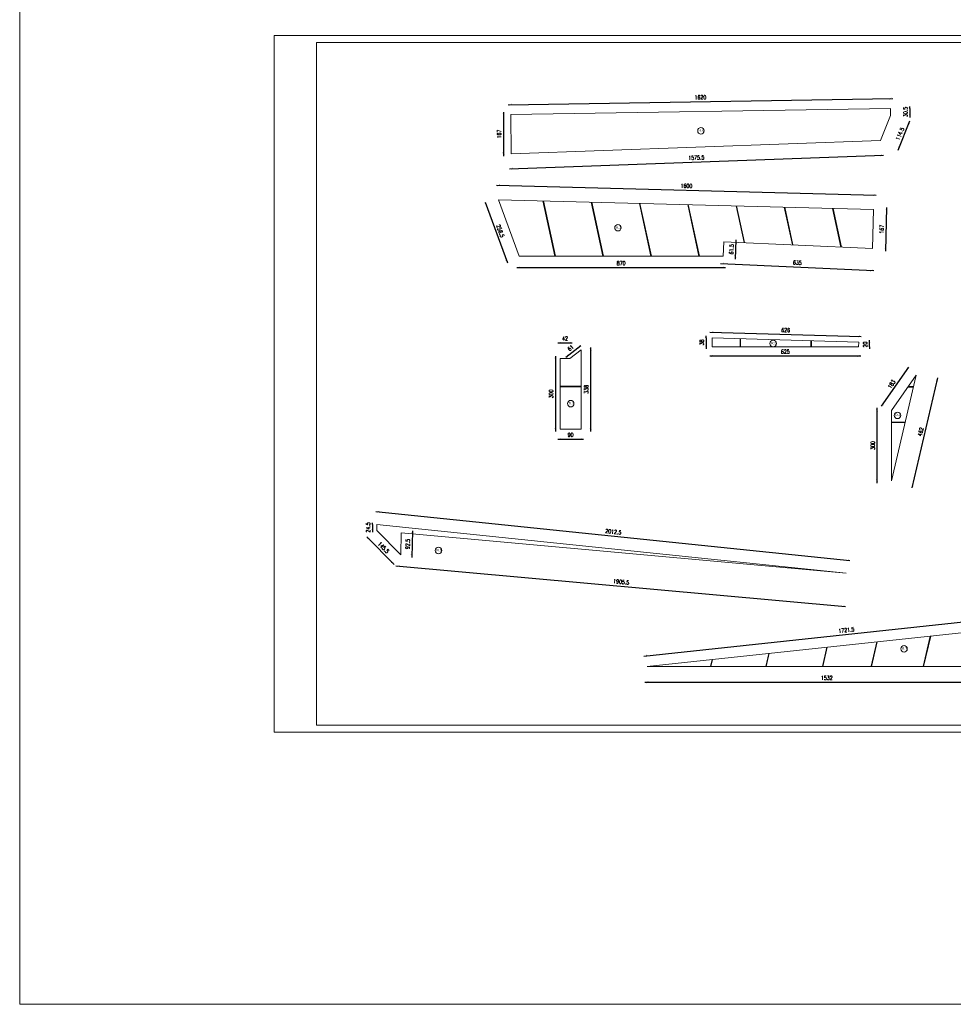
# Model space of a CAD drawing. Header units: millimetres. Extents: x -115268 to 140687, y -37779 to 24471.
# Tile 205 of 256: x 43052 to 47033, y 5600 to 9798. Entities that reach past the tile are written whole.
import ezdxf

# ---------------------------------------------------------------- set-up
doc = ezdxf.new("R2010")
doc.units = ezdxf.units.MM
doc.header["$PDMODE"] = 2
doc.header["$PDSIZE"] = 1
doc.layers.get('0').update_dxf_attribs({"lineweight": 9})
doc.layers.add('A_CIENKA', color=7, linetype='Continuous', lineweight=9)
doc.layers.add('A_RAMKA', color=7, linetype='Continuous', lineweight=9)
doc.styles.add('Arial', font='arial.ttf')
doc.styles.add('romans 1-100', font='romans.shx', dxfattribs={"width": 0.7, "height": 17})
doc.dimstyles.new('___SKALA_1_100', dxfattribs={"dimscale": 10, "dimtxt": 17, "dimasz": 0.8, "dimexe": 2, "dimexo": 2, "dimgap": 1, "dimtad": 1, "dimdec": 4, "dimrnd": 0.5, "dimdsep": 46, "dimtxsty": 'romans 1-100', "dimblk": 'ARCHTICK', "dimcen": 0.1, "dimdle": 1, "dimse1": 1, "dimse2": 1, "dimadec": 0, "dimazin": 0, "dimtfac": 1, "dimtdec": 4, "dimtix": 1, "dimtmove": 0, "dimatfit": 3, "dimldrblk": 'ARCHTICK', "dimfxl": 6, "dimfxlon": 1, "dimtolj": 1, "dimarcsym": 0})

# ---------------------------------------------------------------- blocks, each defined once
blk = doc.blocks.new('_ArchTick')
at = {"color": 0, "linetype": 'ByBlock', "const_width": 0.15}
blk.add_lwpolyline([(-0.5, -0.5), (0.5, 0.5)], dxfattribs=at)
blk = doc.blocks.new('*D1285')
at = {"layer": 'A_CIENKA', "color": 0, "lineweight": -2, "transparency": 16777216}
blk.add_line((45135.4, 9435.7), (46775, 9462.2), dxfattribs=at)
at = {"layer": 'Defpoints', "color": 0, "transparency": 16777216}
for p in [(46765, 9462.1), (46765.7, 9420.3), (45146.1, 9394.1)]:
    blk.add_point(p, dxfattribs=at)
at = {"layer": 'A_CIENKA', "color": 0, "lineweight": -2, "transparency": 16777216, "xscale": 8, "yscale": 8, "zscale": 8}
for p, rotation in [((46765, 9462.1), 0.92605358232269), ((45145.4, 9435.9), 180.9260535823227)]:
    blk.add_blockref('_ArchTick', p, dxfattribs=dict(at, rotation=rotation))
at = {"layer": 'A_CIENKA', "color": 0, "transparency": 16777216, "insert": (45954.9, 9467.5), "char_height": 17, "attachment_point": 5, "rotation": 0.9261, "style": 'romans 1-100'}
blk.add_mtext('\\A1;1620', dxfattribs=at)
blk = doc.blocks.new('*D1286')
at = {"layer": 'A_CIENKA', "color": 0, "lineweight": -2, "transparency": 16777216}
blk.add_line((45115.1, 9404.1), (45115.1, 9217.2), dxfattribs=at)
at = {"layer": 'Defpoints', "color": 0, "transparency": 16777216}
for p in [(45146.1, 9394.1), (45115.1, 9227.2), (45152.1, 9227.2)]:
    blk.add_point(p, dxfattribs=at)
at = {"layer": 'A_CIENKA', "color": 0, "lineweight": -2, "transparency": 16777216, "xscale": 8, "yscale": 8, "zscale": 8}
for p, rotation in [((45115.1, 9394.1), 90), ((45115.1, 9227.2), 270)]:
    blk.add_blockref('_ArchTick', p, dxfattribs=dict(at, rotation=rotation))
at = {"layer": 'A_CIENKA', "color": 0, "transparency": 16777216, "insert": (45096.6, 9310.7), "char_height": 17, "attachment_point": 5, "rotation": 90, "style": 'romans 1-100'}
blk.add_mtext('\\A1;167', dxfattribs=at)
blk = doc.blocks.new('*D1287')
at = {"layer": 'A_CIENKA', "color": 0, "lineweight": -2, "transparency": 16777216}
blk.add_line((45140.7, 9163.2), (46735.2, 9220.6), dxfattribs=at)
at = {"layer": 'Defpoints', "color": 0, "transparency": 16777216}
for p in [(46722.9, 9283.8), (45148.4, 9227.1), (46725.2, 9220.3)]:
    blk.add_point(p, dxfattribs=at)
at = {"layer": 'A_CIENKA', "color": 0, "lineweight": -2, "transparency": 16777216, "xscale": 8, "yscale": 8, "zscale": 8}
for p, rotation in [((46725.2, 9220.3), 2.063454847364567), ((45150.7, 9163.5), 182.0634548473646)]:
    blk.add_blockref('_ArchTick', p, dxfattribs=dict(at, rotation=rotation))
at = {"layer": 'A_CIENKA', "color": 0, "transparency": 16777216, "insert": (45937.3, 9210.4), "char_height": 17, "attachment_point": 5, "rotation": 2.0635, "style": 'romans 1-100'}
blk.add_mtext('\\A1;1575.5', dxfattribs=at)
blk = doc.blocks.new('*D1288')
at = {"layer": 'A_CIENKA', "color": 0, "lineweight": -2, "transparency": 16777216}
blk.add_line((46797.8, 9242.4), (46848.7, 9366.9), dxfattribs=at)
at = {"layer": 'Defpoints', "color": 0, "transparency": 16777216}
for p in [(46766.2, 9389.8), (46844.9, 9357.7), (46722.9, 9283.8)]:
    blk.add_point(p, dxfattribs=at)
at = {"layer": 'A_CIENKA', "color": 0, "lineweight": -2, "transparency": 16777216, "xscale": 8, "yscale": 8, "zscale": 8}
for p, rotation in [((46844.9, 9357.7), 67.77479499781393), ((46801.6, 9251.7), 247.7747949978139)]:
    blk.add_blockref('_ArchTick', p, dxfattribs=dict(at, rotation=rotation))
at = {"layer": 'A_CIENKA', "color": 0, "transparency": 16777216, "insert": (46806.1, 9311.7), "char_height": 17, "attachment_point": 5, "rotation": 67.7748, "style": 'romans 1-100'}
blk.add_mtext('\\A1;114.5', dxfattribs=at)
blk = doc.blocks.new('*D1275')
at = {"layer": 'A_CIENKA', "color": 0, "lineweight": -2, "transparency": 16777216}
for p, q in [((46847.9, 9420.3), (46847.9, 9428.3)), ((46847.9, 9420.3), (46847.9, 9389.8)), ((46847.9, 9389.8), (46847.9, 9381.8))]:
    blk.add_line(p, q, dxfattribs=at)
at = {"layer": 'Defpoints', "color": 0, "transparency": 16777216}
for p in [(46765.7, 9420.3), (46766.2, 9389.8), (46847.9, 9389.8)]:
    blk.add_point(p, dxfattribs=at)
at = {"layer": 'A_CIENKA', "color": 0, "lineweight": -2, "transparency": 16777216, "xscale": 8, "yscale": 8, "zscale": 8}
for p, rotation in [((46847.9, 9420.3), 270), ((46847.9, 9389.8), 90)]:
    blk.add_blockref('_ArchTick', p, dxfattribs=dict(at, rotation=rotation))
at = {"layer": 'A_CIENKA', "color": 0, "transparency": 16777216, "insert": (46829.4, 9405.1), "char_height": 17, "attachment_point": 5, "rotation": 90, "style": 'romans 1-100'}
blk.add_mtext('\\A1;30.5', dxfattribs=at)
blk = doc.blocks.new('*D1292')
at = {"layer": 'A_CIENKA', "color": 0, "lineweight": -2, "transparency": 16777216}
blk.add_line((45085.2, 9092.4), (46704.6, 9050.3), dxfattribs=at)
at = {"layer": 'Defpoints', "color": 0, "transparency": 16777216}
for p in [(45093.6, 9031), (46694.6, 9050.5), (46693.1, 8989.4)]:
    blk.add_point(p, dxfattribs=at)
at = {"layer": 'A_CIENKA', "color": 0, "lineweight": -2, "transparency": 16777216, "xscale": 8, "yscale": 8, "zscale": 8}
for p, rotation in [((45095.2, 9092.1), 178.5096707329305), ((46694.6, 9050.5), 358.5096707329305)]:
    blk.add_blockref('_ArchTick', p, dxfattribs=dict(at, rotation=rotation))
at = {"layer": 'A_CIENKA', "color": 0, "transparency": 16777216, "insert": (45895.4, 9089.8), "char_height": 17, "attachment_point": 5, "rotation": 358.5097, "style": 'romans 1-100'}
blk.add_mtext('\\A1;1600', dxfattribs=at)
blk = doc.blocks.new('*D1293')
at = {"layer": 'A_CIENKA', "color": 0, "lineweight": -2, "transparency": 16777216}
blk.add_line((45036.9, 9020.9), (45131.8, 8761.3), dxfattribs=at)
at = {"layer": 'Defpoints', "color": 0, "transparency": 16777216}
for p in [(45093.6, 9031), (45181.7, 8790.2), (45128.4, 8770.7)]:
    blk.add_point(p, dxfattribs=at)
at = {"layer": 'A_CIENKA', "color": 0, "lineweight": -2, "transparency": 16777216, "xscale": 8, "yscale": 8, "zscale": 8}
for p, rotation in [((45040.3, 9011.5), 110.0945407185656), ((45128.4, 8770.7), 290.0945407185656)]:
    blk.add_blockref('_ArchTick', p, dxfattribs=dict(at, rotation=rotation))
at = {"layer": 'A_CIENKA', "color": 0, "transparency": 16777216, "insert": (45101.7, 8897.4), "char_height": 17, "attachment_point": 5, "rotation": 290.0945, "style": 'romans 1-100'}
blk.add_mtext('\\A1;256.5', dxfattribs=at)
blk = doc.blocks.new('*D1294')
at = {"layer": 'A_CIENKA', "color": 0, "lineweight": -2, "transparency": 16777216}
blk.add_line((45171.7, 8741.6), (46061.7, 8741.6), dxfattribs=at)
at = {"layer": 'Defpoints', "color": 0, "transparency": 16777216}
for p in [(45181.7, 8790.2), (46051.7, 8790.2), (46051.7, 8741.6)]:
    blk.add_point(p, dxfattribs=at)
at = {"layer": 'A_CIENKA', "color": 0, "lineweight": -2, "transparency": 16777216, "xscale": 8, "yscale": 8, "zscale": 8, "rotation": 180}
blk.add_blockref('_ArchTick', (45181.7, 8741.6), dxfattribs=at)
at = {"layer": 'A_CIENKA', "color": 0, "lineweight": -2, "transparency": 16777216, "xscale": 8, "yscale": 8, "zscale": 8}
blk.add_blockref('_ArchTick', (46051.7, 8741.6), dxfattribs=at)
at = {"layer": 'A_CIENKA', "color": 0, "transparency": 16777216, "insert": (45616.7, 8760.1), "char_height": 17, "attachment_point": 5, "style": 'romans 1-100'}
blk.add_mtext('\\A1;870', dxfattribs=at)
blk = doc.blocks.new('*D1295')
at = {"layer": 'A_CIENKA', "color": 0, "lineweight": -2, "transparency": 16777216}
blk.add_line((46103.9, 8777.8), (46107.7, 8859.4), dxfattribs=at)
at = {"layer": 'Defpoints', "color": 0, "transparency": 16777216}
for p in [(46054.6, 8851.9), (46107.2, 8849.4), (46051.7, 8790.2)]:
    blk.add_point(p, dxfattribs=at)
at = {"layer": 'A_CIENKA', "color": 0, "lineweight": -2, "transparency": 16777216, "xscale": 8, "yscale": 8, "zscale": 8}
for p, rotation in [((46107.2, 8849.4), 87.33172840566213), ((46104.4, 8787.8), 267.3317284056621)]:
    blk.add_blockref('_ArchTick', p, dxfattribs=dict(at, rotation=rotation))
at = {"layer": 'A_CIENKA', "color": 0, "transparency": 16777216, "insert": (46087.3, 8819.4), "char_height": 17, "attachment_point": 5, "rotation": 87.3317, "style": 'romans 1-100'}
blk.add_mtext('\\A1;61.5', dxfattribs=at)
blk = doc.blocks.new('*D1296')
at = {"layer": 'A_CIENKA', "color": 0, "lineweight": -2, "transparency": 16777216}
blk.add_line((46040.2, 8759.3), (46694.4, 8728.8), dxfattribs=at)
at = {"layer": 'Defpoints', "color": 0, "transparency": 16777216}
for p in [(46054.6, 8851.9), (46688.7, 8822.3), (46684.4, 8729.2)]:
    blk.add_point(p, dxfattribs=at)
at = {"layer": 'A_CIENKA', "color": 0, "lineweight": -2, "transparency": 16777216, "xscale": 8, "yscale": 8, "zscale": 8}
for p, rotation in [((46050.2, 8758.8), 177.3308773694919), ((46684.4, 8729.2), 357.3308773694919)]:
    blk.add_blockref('_ArchTick', p, dxfattribs=dict(at, rotation=rotation))
at = {"layer": 'A_CIENKA', "color": 0, "transparency": 16777216, "insert": (46368.2, 8762.5), "char_height": 17, "attachment_point": 5, "rotation": 357.3309, "style": 'romans 1-100'}
blk.add_mtext('\\A1;635', dxfattribs=at)
blk = doc.blocks.new('*D1277')
at = {"layer": 'A_CIENKA', "color": 0, "lineweight": -2, "transparency": 16777216}
blk.add_line((46748.8, 8997.9), (46743.9, 8810.9), dxfattribs=at)
at = {"layer": 'Defpoints', "color": 0, "transparency": 16777216}
for p in [(46693.1, 8989.4), (46688.7, 8822.3), (46744.2, 8820.9)]:
    blk.add_point(p, dxfattribs=at)
at = {"layer": 'A_CIENKA', "color": 0, "lineweight": -2, "transparency": 16777216, "xscale": 8, "yscale": 8, "zscale": 8}
for p, rotation in [((46748.5, 8987.9), 88.50967073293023), ((46744.2, 8820.9), 268.5096707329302)]:
    blk.add_blockref('_ArchTick', p, dxfattribs=dict(at, rotation=rotation))
at = {"layer": 'A_CIENKA', "color": 0, "transparency": 16777216, "insert": (46727.9, 8904.9), "char_height": 17, "attachment_point": 5, "rotation": 88.5097, "style": 'romans 1-100'}
blk.add_mtext('\\A1;167', dxfattribs=at)
blk = doc.blocks.new('*D1297')
at = {"layer": 'A_CIENKA', "color": 0, "lineweight": -2, "transparency": 16777216}
blk.add_line((45995.2, 8465.8), (46640.8, 8447), dxfattribs=at)
at = {"layer": 'Defpoints', "color": 0, "transparency": 16777216}
for p in [(46004.5, 8441.7), (46630.8, 8447.3), (46630.1, 8423.5)]:
    blk.add_point(p, dxfattribs=at)
at = {"layer": 'A_CIENKA', "color": 0, "lineweight": -2, "transparency": 16777216, "xscale": 8, "yscale": 8, "zscale": 8}
for p, rotation in [((46005.2, 8465.5), 178.3379139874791), ((46630.8, 8447.3), 358.337913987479)]:
    blk.add_blockref('_ArchTick', p, dxfattribs=dict(at, rotation=rotation))
at = {"layer": 'A_CIENKA', "color": 0, "transparency": 16777216, "insert": (46318.5, 8474.9), "char_height": 17, "attachment_point": 5, "rotation": 358.3379, "style": 'romans 1-100'}
blk.add_mtext('\\A1;626', dxfattribs=at)
blk = doc.blocks.new('*D1298')
at = {"layer": 'A_CIENKA', "color": 0, "lineweight": -2, "transparency": 16777216}
for p, q in [((45978.9, 8441.7), (45978.9, 8449.7)), ((45978.9, 8441.7), (45978.9, 8403.5)), ((45978.9, 8403.5), (45978.9, 8395.5))]:
    blk.add_line(p, q, dxfattribs=at)
at = {"layer": 'Defpoints', "color": 0, "transparency": 16777216}
for p in [(46004.5, 8441.7), (45978.9, 8403.5), (46004.5, 8403.5)]:
    blk.add_point(p, dxfattribs=at)
at = {"layer": 'A_CIENKA', "color": 0, "lineweight": -2, "transparency": 16777216, "xscale": 8, "yscale": 8, "zscale": 8}
for p, rotation in [((45978.9, 8441.7), 270), ((45978.9, 8403.5), 90)]:
    blk.add_blockref('_ArchTick', p, dxfattribs=dict(at, rotation=rotation))
at = {"layer": 'A_CIENKA', "color": 0, "transparency": 16777216, "insert": (45960.4, 8422.6), "char_height": 17, "attachment_point": 5, "rotation": 90, "style": 'romans 1-100'}
blk.add_mtext('\\A1;38', dxfattribs=at)
blk = doc.blocks.new('*D1299')
at = {"layer": 'A_CIENKA', "color": 0, "lineweight": -2, "transparency": 16777216}
blk.add_line((45994.5, 8364.5), (46639.5, 8364.5), dxfattribs=at)
at = {"layer": 'Defpoints', "color": 0, "transparency": 16777216}
for p in [(46004.5, 8403.5), (46629.5, 8403.5), (46629.5, 8364.5)]:
    blk.add_point(p, dxfattribs=at)
at = {"layer": 'A_CIENKA', "color": 0, "lineweight": -2, "transparency": 16777216, "xscale": 8, "yscale": 8, "zscale": 8, "rotation": 180}
blk.add_blockref('_ArchTick', (46004.5, 8364.5), dxfattribs=at)
at = {"layer": 'A_CIENKA', "color": 0, "lineweight": -2, "transparency": 16777216, "xscale": 8, "yscale": 8, "zscale": 8}
blk.add_blockref('_ArchTick', (46629.5, 8364.5), dxfattribs=at)
at = {"layer": 'A_CIENKA', "color": 0, "transparency": 16777216, "insert": (46317, 8383), "char_height": 17, "attachment_point": 5, "style": 'romans 1-100'}
blk.add_mtext('\\A1;625', dxfattribs=at)
blk = doc.blocks.new('*D1278')
at = {"layer": 'A_CIENKA', "color": 0, "lineweight": -2, "transparency": 16777216}
for p, q in [((46676.1, 8423.5), (46676.1, 8431.5)), ((46676.1, 8403.5), (46676.1, 8423.5)), ((46676.1, 8403.5), (46676.1, 8395.5))]:
    blk.add_line(p, q, dxfattribs=at)
at = {"layer": 'Defpoints', "color": 0, "transparency": 16777216}
for p in [(46629.5, 8403.5), (46630.1, 8423.5), (46676.1, 8423.5)]:
    blk.add_point(p, dxfattribs=at)
at = {"layer": 'A_CIENKA', "color": 0, "lineweight": -2, "transparency": 16777216, "xscale": 8, "yscale": 8, "zscale": 8}
for p, rotation in [((46676.1, 8423.5), 270), ((46676.1, 8403.5), 90)]:
    blk.add_blockref('_ArchTick', p, dxfattribs=dict(at, rotation=rotation))
at = {"layer": 'A_CIENKA', "color": 0, "transparency": 16777216, "insert": (46657.6, 8413.5), "char_height": 17, "attachment_point": 5, "rotation": 90, "style": 'romans 1-100'}
blk.add_mtext('\\A1;20', dxfattribs=at)
blk = doc.blocks.new('*D1300')
at = {"layer": 'A_CIENKA', "color": 0, "lineweight": -2, "transparency": 16777216}
blk.add_line((45336.3, 8363.1), (45336.3, 8043.1), dxfattribs=at)
at = {"layer": 'Defpoints', "color": 0, "transparency": 16777216}
for p in [(45356.4, 8353.1), (45336.3, 8053.1), (45356.4, 8053.1)]:
    blk.add_point(p, dxfattribs=at)
at = {"layer": 'A_CIENKA', "color": 0, "lineweight": -2, "transparency": 16777216, "xscale": 8, "yscale": 8, "zscale": 8}
for p, rotation in [((45336.3, 8353.1), 90), ((45336.3, 8053.1), 270)]:
    blk.add_blockref('_ArchTick', p, dxfattribs=dict(at, rotation=rotation))
at = {"layer": 'A_CIENKA', "color": 0, "transparency": 16777216, "insert": (45317.8, 8203.1), "char_height": 17, "attachment_point": 5, "rotation": 90, "style": 'romans 1-100'}
blk.add_mtext('\\A1;300', dxfattribs=at)
blk = doc.blocks.new('*D1301')
at = {"layer": 'A_CIENKA', "color": 0, "lineweight": -2, "transparency": 16777216}
blk.add_line((45486.7, 8401.3), (45486.7, 8043.1), dxfattribs=at)
at = {"layer": 'Defpoints', "color": 0, "transparency": 16777216}
for p in [(45446.4, 8391.3), (45446.4, 8053.1), (45486.7, 8053.1)]:
    blk.add_point(p, dxfattribs=at)
at = {"layer": 'A_CIENKA', "color": 0, "lineweight": -2, "transparency": 16777216, "xscale": 8, "yscale": 8, "zscale": 8}
for p, rotation in [((45486.7, 8391.3), 90), ((45486.7, 8053.1), 270)]:
    blk.add_blockref('_ArchTick', p, dxfattribs=dict(at, rotation=rotation))
at = {"layer": 'A_CIENKA', "color": 0, "transparency": 16777216, "insert": (45468.2, 8222.2), "char_height": 17, "attachment_point": 5, "rotation": 90, "style": 'romans 1-100'}
blk.add_mtext('\\A1;338', dxfattribs=at)
blk = doc.blocks.new('*D1302')
at = {"layer": 'A_CIENKA', "color": 0, "lineweight": -2, "transparency": 16777216}
blk.add_line((45346.4, 8420.6), (45408.5, 8420.6), dxfattribs=at)
at = {"layer": 'Defpoints', "color": 0, "transparency": 16777216}
for p in [(45398.5, 8420.6), (45356.4, 8353.1), (45398.5, 8353.1)]:
    blk.add_point(p, dxfattribs=at)
at = {"layer": 'A_CIENKA', "color": 0, "lineweight": -2, "transparency": 16777216, "xscale": 8, "yscale": 8, "zscale": 8, "rotation": 180}
blk.add_blockref('_ArchTick', (45356.4, 8420.6), dxfattribs=at)
at = {"layer": 'A_CIENKA', "color": 0, "lineweight": -2, "transparency": 16777216, "xscale": 8, "yscale": 8, "zscale": 8}
blk.add_blockref('_ArchTick', (45398.5, 8420.6), dxfattribs=at)
at = {"layer": 'A_CIENKA', "color": 0, "transparency": 16777216, "insert": (45377.5, 8439.1), "char_height": 17, "attachment_point": 5, "style": 'romans 1-100'}
blk.add_mtext('\\A1;42', dxfattribs=at)
blk = doc.blocks.new('*D1279')
at = {"layer": 'A_CIENKA', "color": 0, "lineweight": -2, "transparency": 16777216}
blk.add_line((45381.2, 8358.8), (45444.8, 8409.4), dxfattribs=at)
at = {"layer": 'Defpoints', "color": 0, "transparency": 16777216}
for p in [(45437, 8403.2), (45446.4, 8391.3), (45398.5, 8353.1)]:
    blk.add_point(p, dxfattribs=at)
at = {"layer": 'A_CIENKA', "color": 0, "lineweight": -2, "transparency": 16777216, "xscale": 8, "yscale": 8, "zscale": 8}
for p, rotation in [((45437, 8403.2), 38.51661346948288), ((45389, 8365), 218.5166134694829)]:
    blk.add_blockref('_ArchTick', p, dxfattribs=dict(at, rotation=rotation))
at = {"layer": 'A_CIENKA', "color": 0, "transparency": 16777216, "insert": (45401.5, 8398.6), "char_height": 17, "attachment_point": 5, "rotation": 38.5166, "style": 'romans 1-100'}
blk.add_mtext('\\A1;61', dxfattribs=at)
blk = doc.blocks.new('*D1303')
at = {"layer": 'A_CIENKA', "color": 0, "lineweight": -2, "transparency": 16777216}
blk.add_line((45346.4, 8009.7), (45456.4, 8009.7), dxfattribs=at)
at = {"layer": 'Defpoints', "color": 0, "transparency": 16777216}
for p in [(45356.4, 8053.1), (45446.4, 8053.1), (45446.4, 8009.7)]:
    blk.add_point(p, dxfattribs=at)
at = {"layer": 'A_CIENKA', "color": 0, "lineweight": -2, "transparency": 16777216, "xscale": 8, "yscale": 8, "zscale": 8, "rotation": 180}
blk.add_blockref('_ArchTick', (45356.4, 8009.7), dxfattribs=at)
at = {"layer": 'A_CIENKA', "color": 0, "lineweight": -2, "transparency": 16777216, "xscale": 8, "yscale": 8, "zscale": 8}
blk.add_blockref('_ArchTick', (45446.4, 8009.7), dxfattribs=at)
at = {"layer": 'A_CIENKA', "color": 0, "transparency": 16777216, "insert": (45401.4, 8028.2), "char_height": 17, "attachment_point": 5, "style": 'romans 1-100'}
blk.add_mtext('\\A1;90', dxfattribs=at)
blk = doc.blocks.new('*D1280')
at = {"layer": 'A_CIENKA', "color": 0, "lineweight": -2, "transparency": 16777216}
blk.add_line((44656.6, 7469.3), (46574.1, 7296.4), dxfattribs=at)
at = {"layer": 'Defpoints', "color": 0, "transparency": 16777216}
for p in [(44679.3, 7609.7), (46576.9, 7438.6), (46564.2, 7297.3)]:
    blk.add_point(p, dxfattribs=at)
at = {"layer": 'A_CIENKA', "color": 0, "lineweight": -2, "transparency": 16777216, "xscale": 8, "yscale": 8, "zscale": 8}
for p, rotation in [((44666.6, 7468.4), 174.8482228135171), ((46564.2, 7297.3), 354.8482228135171)]:
    blk.add_blockref('_ArchTick', p, dxfattribs=dict(at, rotation=rotation))
at = {"layer": 'A_CIENKA', "color": 0, "transparency": 16777216, "insert": (45617, 7401.3), "char_height": 17, "attachment_point": 5, "rotation": 354.8482, "style": 'romans 1-100'}
blk.add_mtext('\\A1;1905.5', dxfattribs=at)
blk = doc.blocks.new('*D1281')
at = {"layer": 'A_CIENKA', "color": 0, "lineweight": -2, "transparency": 16777216}
blk.add_line((44570.9, 7700.9), (46592.5, 7492), dxfattribs=at)
at = {"layer": 'Defpoints', "color": 0, "transparency": 16777216}
for p in [(44575.2, 7645.5), (46582.6, 7493), (46576.9, 7438.6)]:
    blk.add_point(p, dxfattribs=at)
at = {"layer": 'A_CIENKA', "color": 0, "lineweight": -2, "transparency": 16777216, "xscale": 8, "yscale": 8, "zscale": 8}
for p, rotation in [((44580.8, 7699.9), 174.1000613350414), ((46582.6, 7493), 354.1000613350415)]:
    blk.add_blockref('_ArchTick', p, dxfattribs=dict(at, rotation=rotation))
at = {"layer": 'A_CIENKA', "color": 0, "transparency": 16777216, "insert": (45583.6, 7614.9), "char_height": 17, "attachment_point": 5, "rotation": 354.1001, "style": 'romans 1-100'}
blk.add_mtext('\\A1;2012.5', dxfattribs=at)
blk = doc.blocks.new('*D1282')
at = {"layer": 'A_CIENKA', "color": 0, "lineweight": -2, "transparency": 16777216}
for p, q in [((44555.9, 7645.5), (44555.9, 7653.5)), ((44555.9, 7645.5), (44555.9, 7621.2)), ((44555.9, 7621.2), (44555.9, 7613.2))]:
    blk.add_line(p, q, dxfattribs=at)
at = {"layer": 'Defpoints', "color": 0, "transparency": 16777216}
for p in [(44575.2, 7645.5), (44555.9, 7621.2), (44574.5, 7621.2)]:
    blk.add_point(p, dxfattribs=at)
at = {"layer": 'A_CIENKA', "color": 0, "lineweight": -2, "transparency": 16777216, "xscale": 8, "yscale": 8, "zscale": 8}
for p, rotation in [((44555.9, 7645.5), 270), ((44555.9, 7621.2), 90)]:
    blk.add_blockref('_ArchTick', p, dxfattribs=dict(at, rotation=rotation))
at = {"layer": 'A_CIENKA', "color": 0, "transparency": 16777216, "insert": (44537.4, 7633.3), "char_height": 17, "attachment_point": 5, "rotation": 90, "style": 'romans 1-100'}
blk.add_mtext('\\A1;24.5', dxfattribs=at)
blk = doc.blocks.new('*D1283')
at = {"layer": 'A_CIENKA', "color": 0, "lineweight": -2, "transparency": 16777216}
blk.add_line((44532.2, 7593.6), (44648.3, 7475.4), dxfattribs=at)
at = {"layer": 'Defpoints', "color": 0, "transparency": 16777216}
for p in [(44574.5, 7621.2), (44676.6, 7517.2), (44641.3, 7482.6)]:
    blk.add_point(p, dxfattribs=at)
at = {"layer": 'A_CIENKA', "color": 0, "lineweight": -2, "transparency": 16777216, "xscale": 8, "yscale": 8, "zscale": 8}
for p, rotation in [((44539.2, 7586.5), 134.4998046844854), ((44641.3, 7482.6), 314.4998046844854)]:
    blk.add_blockref('_ArchTick', p, dxfattribs=dict(at, rotation=rotation))
at = {"layer": 'A_CIENKA', "color": 0, "transparency": 16777216, "insert": (44603.4, 7547.5), "char_height": 17, "attachment_point": 5, "rotation": 314.4998, "style": 'romans 1-100'}
blk.add_mtext('\\A1;145.5', dxfattribs=at)
blk = doc.blocks.new('*D1304')
at = {"layer": 'A_CIENKA', "color": 0, "lineweight": -2, "transparency": 16777216}
blk.add_line((45713.3, 7085), (47445, 7269.9), dxfattribs=at)
at = {"layer": 'Defpoints', "color": 0, "transparency": 16777216}
for p in [(47435.1, 7268.9), (47439.9, 7223.9), (45728, 7041)]:
    blk.add_point(p, dxfattribs=at)
at = {"layer": 'A_CIENKA', "color": 0, "lineweight": -2, "transparency": 16777216, "xscale": 8, "yscale": 8, "zscale": 8}
for p, rotation in [((47435.1, 7268.9), 6.096293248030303), ((45723.2, 7086), 186.0962932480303)]:
    blk.add_blockref('_ArchTick', p, dxfattribs=dict(at, rotation=rotation))
at = {"layer": 'A_CIENKA', "color": 0, "transparency": 16777216, "insert": (46577.2, 7195.8), "char_height": 17, "attachment_point": 5, "rotation": 6.0963, "style": 'romans 1-100'}
blk.add_mtext('\\A1;1721.5', dxfattribs=at)
blk = doc.blocks.new('*D1305')
at = {"layer": 'A_CIENKA', "color": 0, "lineweight": -2, "transparency": 16777216}
blk.add_line((45718, 6973), (47270.1, 6973), dxfattribs=at)
at = {"layer": 'Defpoints', "color": 0, "transparency": 16777216}
for p in [(45728, 7041), (47260.1, 7041), (47260.1, 6973)]:
    blk.add_point(p, dxfattribs=at)
at = {"layer": 'A_CIENKA', "color": 0, "lineweight": -2, "transparency": 16777216, "xscale": 8, "yscale": 8, "zscale": 8, "rotation": 180}
blk.add_blockref('_ArchTick', (45728, 6973), dxfattribs=at)
at = {"layer": 'A_CIENKA', "color": 0, "lineweight": -2, "transparency": 16777216, "xscale": 8, "yscale": 8, "zscale": 8}
blk.add_blockref('_ArchTick', (47260.1, 6973), dxfattribs=at)
at = {"layer": 'A_CIENKA', "color": 0, "transparency": 16777216, "insert": (46494, 6991.5), "char_height": 17, "attachment_point": 5, "style": 'romans 1-100'}
blk.add_mtext('\\A1;1532', dxfattribs=at)
blk = doc.blocks.new('*D1308')
at = {"layer": 'A_CIENKA', "color": 0, "lineweight": -2, "transparency": 16777216}
blk.add_line((44726.9, 7618.3), (44723.6, 7505.9), dxfattribs=at)
at = {"layer": 'Defpoints', "color": 0, "transparency": 16777216}
for p in [(44679.3, 7609.7), (44676.6, 7517.2), (44723.9, 7515.8)]:
    blk.add_point(p, dxfattribs=at)
at = {"layer": 'A_CIENKA', "color": 0, "lineweight": -2, "transparency": 16777216, "xscale": 8, "yscale": 8, "zscale": 8}
for p, rotation in [((44726.6, 7608.3), 88.3212461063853), ((44723.9, 7515.8), 268.3212461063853)]:
    blk.add_blockref('_ArchTick', p, dxfattribs=dict(at, rotation=rotation))
at = {"layer": 'A_CIENKA', "color": 0, "transparency": 16777216, "insert": (44706.7, 7562.6), "char_height": 17, "attachment_point": 5, "rotation": 88.3212, "style": 'romans 1-100'}
blk.add_mtext('\\A1;92.5', dxfattribs=at)
blk = doc.blocks.new('*D1309')
at = {"layer": 'A_CIENKA', "color": 0, "lineweight": -2, "transparency": 16777216}
blk.add_line((46857.6, 7802), (46967.2, 8271.4), dxfattribs=at)
at = {"layer": 'Defpoints', "color": 0, "transparency": 16777216}
for p in [(46874.8, 8282.7), (46964.9, 8261.7), (46769.8, 7832.7)]:
    blk.add_point(p, dxfattribs=at)
at = {"layer": 'A_CIENKA', "color": 0, "lineweight": -2, "transparency": 16777216, "xscale": 8, "yscale": 8, "zscale": 8}
for p, rotation in [((46964.9, 8261.7), 76.86597769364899), ((46859.9, 7811.7), 256.865977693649)]:
    blk.add_blockref('_ArchTick', p, dxfattribs=dict(at, rotation=rotation))
at = {"layer": 'A_CIENKA', "color": 0, "transparency": 16777216, "insert": (46894.4, 8040.9), "char_height": 17, "attachment_point": 5, "rotation": 76.866, "style": 'romans 1-100'}
blk.add_mtext('\\A1;462', dxfattribs=at)
blk = doc.blocks.new('*D1310')
at = {"layer": 'A_CIENKA', "color": 0, "lineweight": -2, "transparency": 16777216}
blk.add_line((46708.6, 7822.7), (46708.6, 8142.7), dxfattribs=at)
at = {"layer": 'Defpoints', "color": 0, "transparency": 16777216}
for p in [(46708.6, 8132.7), (46769.8, 8132.7), (46769.8, 7832.7)]:
    blk.add_point(p, dxfattribs=at)
at = {"layer": 'A_CIENKA', "color": 0, "lineweight": -2, "transparency": 16777216, "xscale": 8, "yscale": 8, "zscale": 8}
for p, rotation in [((46708.6, 8132.7), 90), ((46708.6, 7832.7), 270)]:
    blk.add_blockref('_ArchTick', p, dxfattribs=dict(at, rotation=rotation))
at = {"layer": 'A_CIENKA', "color": 0, "transparency": 16777216, "insert": (46690.1, 7982.7), "char_height": 17, "attachment_point": 5, "rotation": 90, "style": 'romans 1-100'}
blk.add_mtext('\\A1;300', dxfattribs=at)
blk = doc.blocks.new('*D1311')
at = {"layer": 'A_CIENKA', "color": 0, "lineweight": -2, "transparency": 16777216}
blk.add_line((46727.2, 8150.3), (46843.7, 8316.7), dxfattribs=at)
at = {"layer": 'Defpoints', "color": 0, "transparency": 16777216}
for p in [(46838, 8308.5), (46874.8, 8282.7), (46769.8, 8132.7)]:
    blk.add_point(p, dxfattribs=at)
at = {"layer": 'A_CIENKA', "color": 0, "lineweight": -2, "transparency": 16777216, "xscale": 8, "yscale": 8, "zscale": 8}
for p, rotation in [((46838, 8308.5), 55.00797980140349), ((46733, 8158.5), 235.0079798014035)]:
    blk.add_blockref('_ArchTick', p, dxfattribs=dict(at, rotation=rotation))
at = {"layer": 'A_CIENKA', "color": 0, "transparency": 16777216, "insert": (46770.3, 8244.1), "char_height": 17, "attachment_point": 5, "rotation": 55.008, "style": 'romans 1-100'}
blk.add_mtext('\\A1;183', dxfattribs=at)

msp = doc.modelspace()

# ---------------------------------------------------------------- linework, layer by layer
msp.add_lwpolyline([(43051.8412, 24470.50472), (64269.45076, 24470.50472), (64269.45076, 5600.02562), (43051.8412, 5600.02562)], close=True)
at = {"layer": 'A_CIENKA'}
for p, q in [((45334.66032, 8790.20906), (45283.33797, 9026.04513)), ((45336.61458, 8790.63434), (45285.29223, 9026.47042)), ((45539.34134, 8790.20906), (45489.18445, 9020.68962)), ((45541.38815, 8790.20906), (45491.24291, 9020.63607)), ((45744.02235, 8790.20906), (45695.03092, 9015.33411)), ((45746.06916, 8790.20906), (45697.08938, 9015.28056)), ((45948.70336, 8790.20906), (45900.87739, 9009.9786)), ((45950.75017, 8790.20906), (45902.93585, 9009.92504)), ((46140.83995, 8847.85309), (46106.72386, 9004.62309)), ((46142.90774, 8847.75669), (46108.78232, 9004.56953)), ((46347.61875, 8838.21333), (46312.57033, 8999.26758)), ((46349.68654, 8838.11693), (46314.6288, 8999.21402)), ((46554.39756, 8828.57357), (46518.4168, 8993.91206)), ((46556.46534, 8828.47717), (46520.47527, 8993.85851))]:
    msp.add_line(p, q, dxfattribs=at)
for points in [[(44137.72768, 9730.89955), (48337.72768, 9730.89955), (48337.72768, 6760.89955), (44137.72768, 6760.89955), (44137.72768, 9730.89955)], [(46004.48985, 8441.6628), (46004.48985, 8403.52919), (46629.48985, 8403.52919), (46630.06967, 8423.51034), (46004.48985, 8441.6628)], [(46874.79435, 8282.72314), (46769.79435, 7832.72314), (46769.79435, 8132.72314), (46769.79435, 8132.72314), (46874.79435, 8282.72314), (46874.79435, 8282.72314)], [(45728.02931, 7041.03983), (47260.06002, 7041.03983), (47439.9063, 7223.87469), (45728.02931, 7041.03983)], [(46708.88875, 7145.79619), (46684.56431, 7041.0416), (46682.66712, 7041.48322), (46706.89988, 7145.58925)], [(46937.00697, 7170.15935), (46906.95058, 7041.0416), (46904.95058, 7041.0416), (46935.01809, 7169.9524)], [(46248.8279, 7096.66691), (46235.94116, 7041.0416), (46233.94116, 7041.0416), (46246.8401, 7096.45461)], [(46496.16654, 7123.07734), (46477.41445, 7041.0416), (46475.41445, 7041.0416), (46494.17766, 7122.8704)], [(46006.40036, 7070.77004), (45999.50767, 7041.0416), (45997.50767, 7041.0416), (46004.41148, 7070.56309)]]:
    msp.add_lwpolyline(points, dxfattribs=at)
for points in [[(45146.06182, 9394.17852), (45148.43792, 9227.08766), (46722.89016, 9283.81464), (46766.19817, 9389.80437), (46765.70503, 9420.31296), (45146.0623, 9394.14474)], [(45093.59992, 9030.98155), (45181.68413, 8790.20906), (46051.68413, 8790.20906), (46054.55802, 8851.87544), (46688.71238, 8822.31199), (46693.05869, 8989.3684)], [(45446.44228, 8391.26483), (45446.44228, 8053.12837), (45356.44228, 8053.12837), (45356.44228, 8353.12837), (45398.52672, 8353.12837), (45446.44228, 8391.26483)], [(44575.43163, 7619.67739), (44676.60385, 7517.23087), (44679.31386, 7609.69698), (46576.98033, 7438.56272), (44575.22346, 7645.46467), (44574.51019, 7621.12805)]]:
    msp.add_lwpolyline(points, close=True, dxfattribs=at)
at = {"layer": 'A_CIENKA', "ltscale": 0.5}
for points in [[(46124.19186, 8438.1894), (46126.19102, 8438.13139), (46126.19102, 8403.52919), (46124.19186, 8403.52919)], [(46426.36379, 8429.42127), (46428.31304, 8429.42127), (46428.31304, 8403.52919), (46426.36379, 8403.52919)], [(45356.44228, 8235.63581), (45446.44228, 8235.63581), (45446.44228, 8233.63581), (45356.44228, 8233.63581)], [(46840.47301, 8233.69266), (46839.10964, 8231.74498), (46862.89944, 8231.74498), (46863.3539, 8233.69266)], [(46769.79435, 8082.72314), (46828.12768, 8082.72314), (46827.66102, 8080.72314), (46769.79435, 8080.72314)]]:
    msp.add_lwpolyline(points, close=True, dxfattribs=at)
at = {"layer": 'A_CIENKA', "color": 1, "ltscale": 10}
for centre in [(45957.26, 9324.82543), (45603.38896, 8911.41097), (46265.11983, 8417.43233), (45401.86354, 8161.17626), (46795.44455, 8111.38857), (44838.25541, 7535.03731), (46823.23502, 7115.88793)]:
    msp.add_circle(centre, 13.90315, dxfattribs=at)
at = {"layer": 'A_RAMKA'}
msp.add_lwpolyline([(44317.72768, 9700.89955), (48303.54185, 9700.89955), (48303.54185, 6790.89955), (44317.72768, 6790.89955)], close=True, dxfattribs=at)

# ---------------------------------------------------------------- texts
at = {"layer": 'A_CIENKA', "color": 1, "char_height": 10, "attachment_point": 1, "style": 'Arial'}
for s, insert in [('R.6', (45948.55045, 9331.4098)), ('R.1', (45594.67942, 8917.99534)), ('R.2', (46256.41029, 8424.0167)), ('R.3', (45393.15399, 8167.76063)), ('R.4', (46786.73501, 8117.97293)), ('R.9', (44829.54587, 7541.62168)), ('R.7', (46814.52548, 7122.47229))]:
    msp.add_mtext_dynamic_manual_height_columns(s, width=473.6976626, gutter_width=1.25, heights=[9.22219], dxfattribs=dict(at, insert=insert))

# ---------------------------------------------------------------- dimensions: what is measured, and where the dimension line sits
at = {"layer": 'A_CIENKA'}
for p1, p2, distance, picture, middle in [((45146.0623, 9394.14474), (46765.70484, 9420.32479), 41.76298, '*D1285', (45954.9096, 9467.48987)), ((46722.89016, 9283.81464), (46766.19817, 9389.80437), -84.98802, '*D1288', (46806.09241, 9311.66054)), ((45148.43792, 9227.08766), (46722.89016, 9283.81464), -63.59573, '*D1287', (45937.28777, 9210.38466)), ((45093.59992, 9030.98155), (46693.05869, 8989.3684), 61.16907, '*D1292', (45895.40136, 9089.81709)), ((45093.59992, 9030.98155), (45181.68413, 8790.20906), -56.76858, '*D1293', (45101.70298, 8897.44736)), ((46693.05869, 8989.3684), (46688.71238, 8822.31199), 55.50221, '*D1277', (46727.87523, 8904.87783)), ((46051.68413, 8790.20906), (46054.55802, 8851.87544), -52.73543, '*D1295', (46087.31939, 8819.44848)), ((46054.55802, 8851.87544), (46688.71238, 8822.31199), -93.17289, '*D1296', (46368.15782, 8762.50183)), ((46004.48985, 8441.6628), (46630.06967, 8423.51034), 23.81489, '*D1297', (46318.50709, 8474.88365)), ((45398.52672, 8353.12837), (45446.44228, 8391.26483), 15.22021, '*D1279', (45401.48553, 8398.58022)), ((46769.79435, 8132.72314), (46874.79435, 8282.72314), 44.9632, '*D1311', (46770.30327, 8244.1169)), ((46769.79435, 7832.72314), (46874.79435, 8282.72314), -92.53851, '*D1309', (46894.3961, 8040.8994)), ((44575.22346, 7645.46467), (46576.92798, 7438.61079), 54.72872, '*D1281', (45583.603, 7614.87855)), ((44574.45784, 7621.17612), (44676.60385, 7517.23087), -49.46488, '*D1283', (44603.44506, 7547.5)), ((44679.3138635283, 7609.6969805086), (46576.9279786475, 7438.6107932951), -141.864398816, '*D1280', (45617.0434932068, 7401.2878399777)), ((44679.31386, 7609.69698), (44676.60385, 7517.23087), 47.27965, '*D1308', (44706.72616, 7562.62081)), ((45728.02931, 7041.03983), (47439.9063, 7223.87469), 45.24534, '*D1304', (46577.19807, 7195.8421))]:
    dim = msp.add_aligned_dim(p1=p1, p2=p2, distance=distance, dimstyle='___SKALA_1_100', dxfattribs=at)
    dim.commit()
    dim.dimension.update_dxf_attribs({"geometry": picture, "text_midpoint": middle})
for base, p1, p2, picture, middle in [((46847.8788, 9389.80437), (46765.70484, 9420.32479), (46766.19817, 9389.80437), '*D1275', (46829.3788, 9405.06458)), ((45115.11181, 9227.21876), (45146.0623, 9394.14474), (45152.07659, 9227.21876), '*D1286', (45096.61181, 9310.68175)), ((45978.89181, 8403.52919), (46004.48985, 8441.6628), (46004.48985, 8403.52919), '*D1298', (45960.39181, 8422.59599)), ((45486.7051, 8053.12837), (45446.44228, 8391.26483), (45446.44228, 8053.12837), '*D1301', (45468.2051, 8222.1966)), ((46676.115861, 8423.510339), (46629.489848, 8403.529186), (46630.06967, 8423.510339), '*D1278', (46657.615861, 8413.519762)), ((45336.30537, 8053.12837), (45356.44228, 8353.12837), (45356.44228, 8053.12837), '*D1300', (45317.80537, 8203.12837)), ((46708.62501, 8132.72314), (46769.79435, 7832.72314), (46769.79435, 8132.72314), '*D1310', (46690.12501, 7982.72314)), ((44555.885895, 7621.17612), (44575.223456, 7645.464668), (44574.457838, 7621.17612), '*D1282', (44537.385895, 7633.320394))]:
    dim = msp.add_linear_dim(base=base, p1=p1, p2=p2, angle=90, dimstyle='___SKALA_1_100', dxfattribs=at)
    dim.commit()
    dim.dimension.update_dxf_attribs({"geometry": picture, "text_midpoint": middle})
for base, p1, p2, picture, middle in [((46051.68413, 8741.57541), (45181.68413, 8790.20906), (46051.68413, 8790.20906), '*D1294', (45616.68413, 8760.07541)), ((45398.52672, 8420.57063), (45356.44228, 8353.12837), (45398.52672, 8353.12837), '*D1302', (45377.4845, 8439.07063)), ((46629.48985, 8364.48181), (46004.48985, 8403.52919), (46629.48985, 8403.52919), '*D1299', (46316.98985, 8382.98181)), ((45446.44228, 8009.73962), (45356.44228, 8053.12837), (45446.44228, 8053.12837), '*D1303', (45401.44228, 8028.23962)), ((47260.06002, 6972.99982), (45728.02931, 7041.03983), (47260.06002, 7041.03983), '*D1305', (46494.04466, 6991.49982))]:
    dim = msp.add_linear_dim(base=base, p1=p1, p2=p2, dimstyle='___SKALA_1_100', dxfattribs=at)
    dim.commit()
    dim.dimension.update_dxf_attribs({"geometry": picture, "text_midpoint": middle})

doc.saveas('drawing.dxf')
